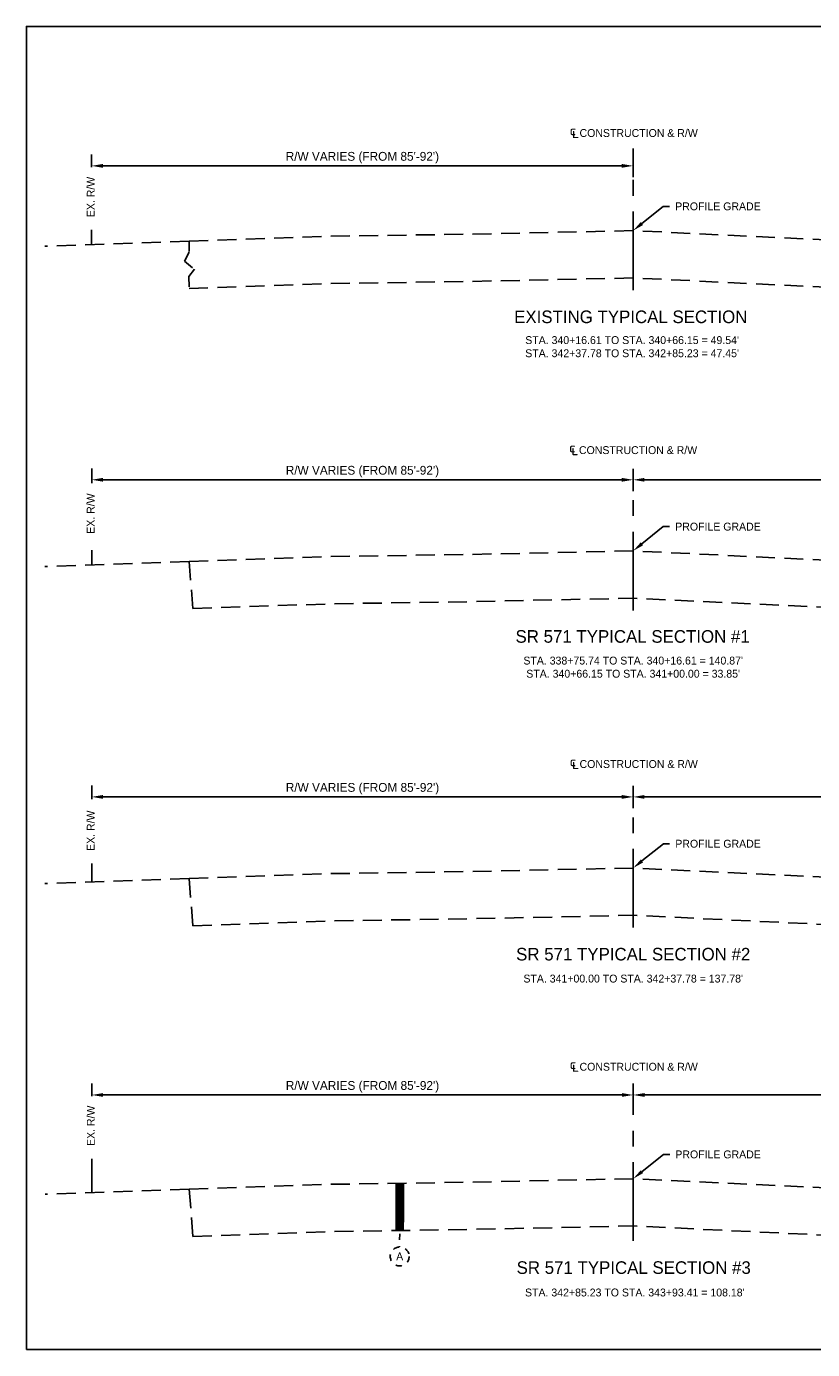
# Model space of a CAD drawing. Header units: feet. Extents: x 0 to 192, y -5 to 30.
# Tile 16 of 21: x 68 to 81, y 3 to 24. Entities that reach past the tile are written whole.
import ezdxf
from ezdxf import colors
from ezdxf.entities.mleader import LeaderData, LeaderLine
from ezdxf.enums import TextEntityAlignment as Align
from ezdxf.math import Vec2, Vec3

# ---------------------------------------------------------------- set-up
doc = ezdxf.new("R2010")
doc.units = ezdxf.units.FT
doc.header["$MEASUREMENT"] = 0
for name, pattern in [('CENTER', [2, 1.25, -0.25, 0.25, -0.25]), ('F', [0.15, 0.1, -0.05]), ('OhDOT_USTN3', [0.22, 0.165, -0.055])]:
    doc.linetypes.add(name, pattern=pattern)
doc.layers.add('COLUMNS', color=6, linetype='Continuous', plot=False)
doc.layers.add('PV_X_EOP', color=27, linetype='OhDOT_USTN3')
doc.layers.add('text', color=9, linetype='Continuous')
doc.styles.add('Slanted-Normal', font='font31.shx', dxfattribs={"height": 0.14})
doc.styles.get("Standard").update_dxf_attribs({"font": 'arial.ttf'})
doc.dimstyles.new('COEC', dxfattribs={"dimscale": 13.9, "dimtxt": 0.18, "dimasz": 0.18, "dimexe": 0.18, "dimexo": 0.0625, "dimgap": 0.09, "dimtad": 1, "dimzin": 0, "dimdsep": 46, "dimtxsty": 'Standard', "dimcen": 0.09, "dimclrd": 256, "dimclre": 256, "dimclrt": 256, "dimaunit": 1, "dimadec": 4, "dimazin": 0, "dimtfac": 1, "dimtofl": 0, "dimtmove": 0, "dimatfit": 3, "dimfxl": 1, "dimtolj": 1, "dimtzin": 0, "dimlwd": -1, "dimlwe": -1, "dimarcsym": 0})

# ---------------------------------------------------------------- blocks, each defined once
blk = doc.blocks.new('*D30')
at = {"layer": 'Defpoints', "color": 0, "transparency": 16777216}
for p in [(77.722, 17.186), (89.541, 17.179), (89.541, 17.079)]:
    blk.add_point(p, dxfattribs=at)
at = {"layer": 'text', "transparency": 16777216}
for p, q in [((89.541, 17.141), (89.541, 17.359)), ((77.722, 17.124), (77.722, 16.999)), ((77.902, 17.179), (89.361, 17.179))]:
    blk.add_line(p, q, dxfattribs=at)
for points in [[(77.902, 17.209), (77.902, 17.149), (77.722, 17.179)], [(89.361, 17.209), (89.361, 17.149), (89.541, 17.179)]]:
    blk.add_solid(points, dxfattribs=at)
at = {"layer": 'text', "transparency": 16777216, "insert": (83.632, 17.309), "char_height": 0.14, "attachment_point": 5, "style": 'Slanted-Normal'}
blk.add_mtext("\\A1;40' R/W", dxfattribs=at)
blk = doc.blocks.new('*D35')
at = {"layer": 'Defpoints', "color": 0, "transparency": 16777216}
for p in [(94.766, 7.415), (94.766, 7.347), (77.724, 7.036)]:
    blk.add_point(p, dxfattribs=at)
at = {"layer": 'text', "transparency": 16777216}
for p, q in [((77.724, 7.099), (77.724, 7.595)), ((94.766, 7.41), (94.766, 7.595)), ((77.904, 7.415), (94.586, 7.415))]:
    blk.add_line(p, q, dxfattribs=at)
for points in [[(77.904, 7.445), (77.904, 7.385), (77.724, 7.415)], [(94.586, 7.445), (94.586, 7.385), (94.766, 7.415)]]:
    blk.add_solid(points, dxfattribs=at)
at = {"layer": 'text', "transparency": 16777216, "insert": (86.245, 7.545), "char_height": 0.14, "attachment_point": 5, "style": 'Slanted-Normal'}
blk.add_mtext("\\A1;R/W VARIES (FROM 80'-145')", dxfattribs=at)
blk = doc.blocks.new('*D74')
at = {"layer": 'Defpoints', "color": 0, "transparency": 16777216}
for p in [(77.723, 12.153), (89.542, 12.146), (89.542, 12.051)]:
    blk.add_point(p, dxfattribs=at)
at = {"layer": 'text', "transparency": 16777216}
for p, q in [((89.542, 12.113), (89.542, 12.326)), ((77.723, 12.09), (77.723, 11.966)), ((77.903, 12.146), (89.362, 12.146))]:
    blk.add_line(p, q, dxfattribs=at)
for points in [[(77.903, 12.176), (77.903, 12.116), (77.723, 12.146)], [(89.362, 12.176), (89.362, 12.116), (89.542, 12.146)]]:
    blk.add_solid(points, dxfattribs=at)
at = {"layer": 'text', "transparency": 16777216, "insert": (83.633, 12.276), "char_height": 0.14, "attachment_point": 5, "style": 'Slanted-Normal'}
blk.add_mtext("\\A1;40' R/W", dxfattribs=at)
blk = doc.blocks.new('*D82')
at = {"layer": 'Defpoints', "color": 0, "transparency": 16777216}
for p in [(77.722, 22.269), (69.131, 22.077), (77.722, 22.162)]:
    blk.add_point(p, dxfattribs=at)
at = {"layer": 'text', "transparency": 16777216}
for p, q in [((69.131, 22.139), (69.131, 22.342)), ((69.311, 22.162), (77.542, 22.162)), ((77.722, 22.207), (77.722, 21.982))]:
    blk.add_line(p, q, dxfattribs=at)
for points in [[(69.311, 22.192), (69.311, 22.132), (69.131, 22.162)], [(77.542, 22.192), (77.542, 22.132), (77.722, 22.162)]]:
    blk.add_solid(points, dxfattribs=at)
at = {"layer": 'text', "transparency": 16777216, "insert": (73.427, 22.292), "char_height": 0.14, "attachment_point": 5, "style": 'Slanted-Normal'}
blk.add_mtext("\\A1;R/W VARIES (FROM 85'-92') ", dxfattribs=at)
blk = doc.blocks.new('*D96')
at = {"layer": 'Defpoints', "color": 0, "transparency": 16777216}
for p in [(69.132, 17.064), (77.722, 17.186), (77.722, 17.179)]:
    blk.add_point(p, dxfattribs=at)
at = {"layer": 'text', "transparency": 16777216}
for p, q in [((69.132, 17.126), (69.132, 17.359)), ((69.312, 17.179), (77.542, 17.179)), ((77.722, 17.124), (77.722, 16.999))]:
    blk.add_line(p, q, dxfattribs=at)
for points in [[(69.312, 17.209), (69.312, 17.149), (69.132, 17.179)], [(77.542, 17.209), (77.542, 17.149), (77.722, 17.179)]]:
    blk.add_solid(points, dxfattribs=at)
at = {"layer": 'text', "transparency": 16777216, "insert": (73.428, 17.309), "char_height": 0.14, "attachment_point": 5, "style": 'Slanted-Normal'}
blk.add_mtext("\\A1;R/W VARIES (FROM 85'-92') ", dxfattribs=at)
blk = doc.blocks.new('*D97')
at = {"layer": 'Defpoints', "color": 0, "transparency": 16777216}
for p in [(69.133, 12.05), (77.723, 12.153), (77.723, 12.146)]:
    blk.add_point(p, dxfattribs=at)
at = {"layer": 'text', "transparency": 16777216}
for p, q in [((69.133, 12.112), (69.133, 12.326)), ((69.313, 12.146), (77.543, 12.146)), ((77.723, 12.09), (77.723, 11.966))]:
    blk.add_line(p, q, dxfattribs=at)
for points in [[(69.313, 12.176), (69.313, 12.116), (69.133, 12.146)], [(77.543, 12.176), (77.543, 12.116), (77.723, 12.146)]]:
    blk.add_solid(points, dxfattribs=at)
at = {"layer": 'text', "transparency": 16777216, "insert": (73.429, 12.276), "char_height": 0.14, "attachment_point": 5, "style": 'Slanted-Normal'}
blk.add_mtext("\\A1;R/W VARIES (FROM 85'-92') ", dxfattribs=at)
blk = doc.blocks.new('*D98')
at = {"layer": 'Defpoints', "color": 0, "transparency": 16777216}
for p in [(77.724, 7.415), (77.724, 7.415), (69.133, 7.331)]:
    blk.add_point(p, dxfattribs=at)
at = {"layer": 'text', "transparency": 16777216}
for p, q in [((69.133, 7.394), (69.133, 7.595)), ((77.724, 7.477), (77.724, 7.595)), ((69.313, 7.415), (77.544, 7.415))]:
    blk.add_line(p, q, dxfattribs=at)
for points in [[(69.313, 7.445), (69.313, 7.385), (69.133, 7.415)], [(77.544, 7.445), (77.544, 7.385), (77.724, 7.415)]]:
    blk.add_solid(points, dxfattribs=at)
at = {"layer": 'text', "transparency": 16777216, "insert": (73.429, 7.545), "char_height": 0.14, "attachment_point": 5, "style": 'Slanted-Normal'}
blk.add_mtext("\\A1;R/W VARIES (FROM 85'-92') ", dxfattribs=at)

msp = doc.modelspace()

# ---------------------------------------------------------------- linework, layer by layer
at = {"layer": 'COLUMNS', "color": 1}
msp.add_lwpolyline([(68.09752, 3.37445), (68.09752, 24.37445), (98.59752, 24.37445), (98.59752, 3.37445)], close=True, dxfattribs=at)
at = {"layer": 'PV_X_EOP', "linetype": 'F', "ltscale": 3, "flags": 128}
for points in [[(70.67843, 20.9662), (72.9238, 21.04434), (75.118, 21.07784), (77.73395, 21.13349), (82.36563, 20.91105), (83.23419, 20.86496), (90.31036, 20.64387)], [(70.67738, 20.2152), (72.92275, 20.29334), (75.11695, 20.32684), (77.7329, 20.38249), (82.36458, 20.16005), (83.23315, 20.11396), (90.30931, 19.89287)], [(70.67813, 15.88291), (72.9235, 15.96105), (75.1177, 15.99455), (77.73365, 16.0502), (82.36533, 15.82776), (82.88363, 15.80026)], [(70.73713, 15.13451), (72.94227, 15.21125), (75.1314, 15.24467), (77.72362, 15.29981), (82.32747, 15.07871), (83.23389, 15.03061)], [(70.67887, 10.84955), (72.92424, 10.92769), (75.11844, 10.96119), (77.7344, 11.01684), (82.36607, 10.7944), (82.88437, 10.7669)], [(70.73787, 10.10115), (72.94301, 10.17789), (75.13214, 10.21131), (77.72437, 10.26646), (82.32821, 10.04536), (83.23464, 9.99726)], [(70.67937, 5.91859), (72.92474, 5.99673), (75.11894, 6.03023), (77.73489, 6.08588), (82.36656, 5.86344), (83.23513, 5.81735), (86.64864, 5.7107), (87.08386, 5.95557), (92.62443, 6.02124), (97.15134, 6.11898)], [(70.73837, 5.17019), (72.94351, 5.24693), (75.13264, 5.28035), (77.72486, 5.3355), (82.3287, 5.11439), (86.64864, 4.9563)]]:
    msp.add_lwpolyline(points, dxfattribs=at)
at = {"layer": 'PV_X_EOP', "linetype": 'F', "ltscale": 3}
for points in [[(70.67738, 20.96626), (68.38959, 20.88664)], [(70.67813, 15.88291), (68.39033, 15.80329)], [(70.67813, 15.88291), (70.73713, 15.13451)], [(70.67887, 10.84955), (68.39108, 10.76993)], [(70.67887, 10.84955), (70.73787, 10.10115)], [(70.67937, 5.91859), (68.39157, 5.83897)], [(70.67937, 5.91859), (70.73837, 5.17019)]]:
    msp.add_lwpolyline(points, dxfattribs=at)
at = {"layer": 'PV_X_EOP'}
msp.add_lwpolyline([(70.67843, 20.9662), (70.67843, 20.79059), (70.60631, 20.64887), (70.76401, 20.51977), (70.67346, 20.40697), (70.67738, 20.2152)], dxfattribs=at)
at = {"layer": 'text', "linetype": 'F'}
msp.add_line((74.02184, 6.01348), (74.01791, 5.00254), dxfattribs=at)
at = {"layer": 'text', "linetype": 'CENTER', "flags": 128}
for points in [[(77.72226, 20.1882), (77.72152, 22.43822)], [(69.1316, 20.91246), (69.13153, 21.14646)], [(77.72301, 15.10485), (77.72226, 17.35487)], [(69.13238, 15.82911), (69.13231, 16.06311)], [(77.72375, 10.07149), (77.72301, 12.32151)], [(69.13313, 10.79576), (69.13303, 11.08975)], [(77.72426, 5.09812), (77.72375, 7.34816)], [(69.13376, 5.8648), (69.13358, 6.39887)]]:
    msp.add_lwpolyline(points, dxfattribs=at)
at = {"layer": 'text', "const_width": 0.14134}
msp.add_lwpolyline([(74.02184, 6.01348), (74.01892, 5.26275)], dxfattribs=at)
at = {"layer": 'text', "linetype": 'F'}
msp.add_circle((74.01926, 4.85254), 0.15, dxfattribs=at)

# ---------------------------------------------------------------- texts
at = {"layer": 'text', "style": 'Slanted-Normal'}
for s, p in [('EXISTING TYPICAL SECTION ', (77.72242, 19.66584)), ('SR 571 TYPICAL SECTION #1', (77.71463, 14.59285)), ('SR 571 TYPICAL SECTION #2', (77.72404, 9.54975)), ('SR 571 TYPICAL SECTION #3', (77.73212, 4.57525))]:
    msp.add_text(s, height=0.2, dxfattribs=at).set_placement(p, align=Align.CENTER)
msp.add_text('A', height=0.125, dxfattribs=at).set_placement((74.01926, 4.85254), align=Align.MIDDLE)
at = {"layer": 'text', "char_height": 0.125, "attachment_point": 2, "style": 'Slanted-Normal'}
for s, width, insert in [('{\\fISOCPEUR|b0|i0|c0|p34;\\H1.4x;℄} CONSTRUCTION & R/W', 7.1701976, (77.73167, 22.79578)), ("STA. 340+16.61 TO STA. 340+66.15 = 49.54'\\PSTA. 342+37.78 TO STA. 342+85.23 = 47.45'", 4.2726062, (77.70685, 19.45864)), ('{\\fISOCPEUR|b0|i0|c0|p34;\\H1.4x;℄} CONSTRUCTION & R/W', 7.1701976, (77.72226, 17.76243)), ("STA. 338+75.74 TO STA. 340+16.61 = 140.87'\\PSTA. 340+66.15 TO STA. 341+00.00 = 33.85'", 10.1806832, (77.72335, 14.37223)), ('{\\fISOCPEUR|b0|i0|c0|p34;\\H1.4x;℄} CONSTRUCTION & R/W', 7.1701976, (77.73213, 12.78033)), ("STA. 341+00.00 TO STA. 342+37.78 = 137.78'", 10.1806832, (77.72404, 9.32493)), ('{\\fISOCPEUR|b0|i0|c0|p34;\\H1.4x;℄} CONSTRUCTION & R/W', 7.1701976, (77.73164, 7.97519)), ("STA. 342+85.23 TO STA. 343+93.41 = 108.18'", 4.292872, (77.74955, 4.34241))]:
    msp.add_mtext_dynamic_manual_height_columns(s, width=width, gutter_width=0.88346, heights=[0], dxfattribs=dict(at, insert=insert))
at = {"layer": 'text', "char_height": 0.125, "width": 0.8, "attachment_point": 1, "rotation": 90, "style": 'Slanted-Normal'}
for insert in [(69.05466, 21.18824), (69.05344, 16.16311), (69.05419, 11.12975), (69.0554, 6.44664)]:
    msp.add_mtext('\\pxqr;EX. R/W', dxfattribs=dict(at, insert=insert))

# ---------------------------------------------------------------- dimensions: what is measured, and where the dimension line sits
at = {"layer": 'text'}
for base, p1, p2, text, picture, middle in [((77.72152, 22.1624), (69.13119, 22.07675), (77.72152, 22.26946), "R/W VARIES (FROM 85'-92') ", '*D82', (73.42727, 22.1624)), ((77.72226, 17.17912), (69.13194, 17.06363), (77.72226, 17.18619), "R/W VARIES (FROM 85'-92') ", '*D96', (73.42802, 17.17912)), ((89.54147, 17.17912), (77.72226, 17.18611), (89.54147, 17.07888), "40' R/W", '*D30', (83.63187, 17.17912)), ((77.72301, 12.14577), (69.13268, 12.04977), (77.72301, 12.15283), "R/W VARIES (FROM 85'-92') ", '*D97', (73.42876, 12.14577)), ((89.54222, 12.14577), (77.72301, 12.15276), (89.54222, 12.05066), "40' R/W", '*D74', (83.63261, 12.14577)), ((77.72357, 7.41481), (69.13324, 7.33123), (77.72357, 7.41481), "R/W VARIES (FROM 85'-92') ", '*D98', (73.42932, 7.41481))]:
    dim = msp.add_linear_dim(base=base, p1=p1, p2=p2, text=text, dimstyle='COEC', override={"dimscale": 1, "dimtxt": 0.125, "dimgap": 0.06, "dimtxsty": 'Slanted-Normal'}, dxfattribs=at)
    dim.commit()
    dim.dimension.update_dxf_attribs({"geometry": picture, "text_midpoint": middle, "dimtype": 160})
dim = msp.add_linear_dim(base=(94.76562, 7.41481), p1=(77.72357, 7.03632), p2=(94.76562, 7.34726), text="R/W VARIES (FROM 80'-145')", dimstyle='COEC', override={"dimscale": 1, "dimtxt": 0.125, "dimgap": 0.06, "dimtxsty": 'Slanted-Normal'}, dxfattribs=at)
dim.commit()
dim.dimension.update_dxf_attribs({"geometry": '*D35', "text_midpoint": (86.24459, 7.54481)})

# ---------------------------------------------------------------- leaders
ml = msp.add_multileader_mtext('Standard', dxfattribs=at)
ml.set_content('PROFILE GRADE', color=256, style='Slanted-Normal')
ml.set_leader_properties()
ml.build(insert=Vec2(0, 0))
ml.multileader.update_dxf_attribs({"dogleg_length": 0.1, "arrow_head_size": 0.18})
ctx = ml.context
ctx.base_point, ctx.char_height, ctx.arrow_head_size, ctx.landing_gap_size, ctx.plane_origin = Vec3(78.30062, 21.51945), 0.125, 0.18, 0.09, Vec3(77.23475, 20.88066)
notes = []
notes.append((ctx, [(0, (1, 1, 0), (78.20062, 21.51945), (1, 0), 0.1, [(0, [(77.722, 21.13324)], 0, [])])]))
ctx.mtext.insert, ctx.mtext.width, ctx.mtext.flow_direction = Vec3(78.39062, 21.58195), 1.9311542, 5
ml = msp.add_multileader_mtext('Standard', dxfattribs=at)
ml.set_content('PROFILE GRADE', color=256, style='Slanted-Normal')
ml.set_leader_properties()
ml.build(insert=Vec2(0, 0))
ml.multileader.update_dxf_attribs({"dogleg_length": 0.1, "arrow_head_size": 0.18})
ctx = ml.context
ctx.base_point, ctx.char_height, ctx.arrow_head_size, ctx.landing_gap_size, ctx.plane_origin = Vec3(78.30137, 16.43618), 0.125, 0.18, 0.09, Vec3(77.2355, 15.79739)
notes.append((ctx, [(0, (1, 1, 0), (78.20137, 16.43618), (1, 0), 0.1, [(0, [(77.72275, 16.04997)], 0, [])])]))
ctx.mtext.insert, ctx.mtext.width, ctx.mtext.flow_direction = Vec3(78.39137, 16.49868), 1.9311542, 5
ml = msp.add_multileader_mtext('Standard', dxfattribs=at)
ml.set_content('PROFILE GRADE', color=256, style='Slanted-Normal')
ml.set_leader_properties()
ml.build(insert=Vec2(0, 0))
ml.multileader.update_dxf_attribs({"dogleg_length": 0.1, "arrow_head_size": 0.18})
ctx = ml.context
ctx.base_point, ctx.char_height, ctx.arrow_head_size, ctx.landing_gap_size, ctx.plane_origin = Vec3(78.30211, 11.40282), 0.125, 0.18, 0.09, Vec3(77.23624, 10.76403)
notes.append((ctx, [(0, (1, 1, 0), (78.20211, 11.40282), (1, 0), 0.1, [(0, [(77.7235, 11.01661)], 0, [])])]))
ctx.mtext.insert, ctx.mtext.width, ctx.mtext.flow_direction = Vec3(78.39211, 11.46532), 1.9311542, 5
ml = msp.add_multileader_mtext('Standard', dxfattribs=at)
ml.set_content('PROFILE GRADE', color=256, style='Slanted-Normal')
ml.set_leader_properties()
ml.build(insert=Vec2(0, 0))
ml.multileader.update_dxf_attribs({"dogleg_length": 0.1, "arrow_head_size": 0.18})
ctx = ml.context
ctx.base_point, ctx.char_height, ctx.arrow_head_size, ctx.landing_gap_size, ctx.plane_origin = Vec3(78.30267, 6.47186), 0.125, 0.18, 0.09, Vec3(77.2368, 5.83307)
notes.append((ctx, [(0, (1, 1, 0), (78.20267, 6.47186), (1, 0), 0.1, [(0, [(77.72406, 6.08565)], 0, [])])]))
ctx.mtext.insert, ctx.mtext.width, ctx.mtext.flow_direction = Vec3(78.39267, 6.53436), 1.9311542, 5
for ctx, leaders in notes:
    for number, flags, end, landing, length, lines in leaders:
        leader = LeaderData()
        leader.index, (leader.has_last_leader_line, leader.has_dogleg_vector, leader.attachment_direction) = number, flags
        leader.last_leader_point, leader.dogleg_vector, leader.dogleg_length = Vec3(end), Vec3(landing), length
        for number, points, colour, breaks in lines:
            line = LeaderLine()
            line.index, line.vertices, line.color, line.breaks = number, Vec3.list(points), colors.encode_raw_color(colour), breaks
            leader.lines.append(line)
        ctx.leaders.append(leader)

doc.saveas('drawing.dxf')
